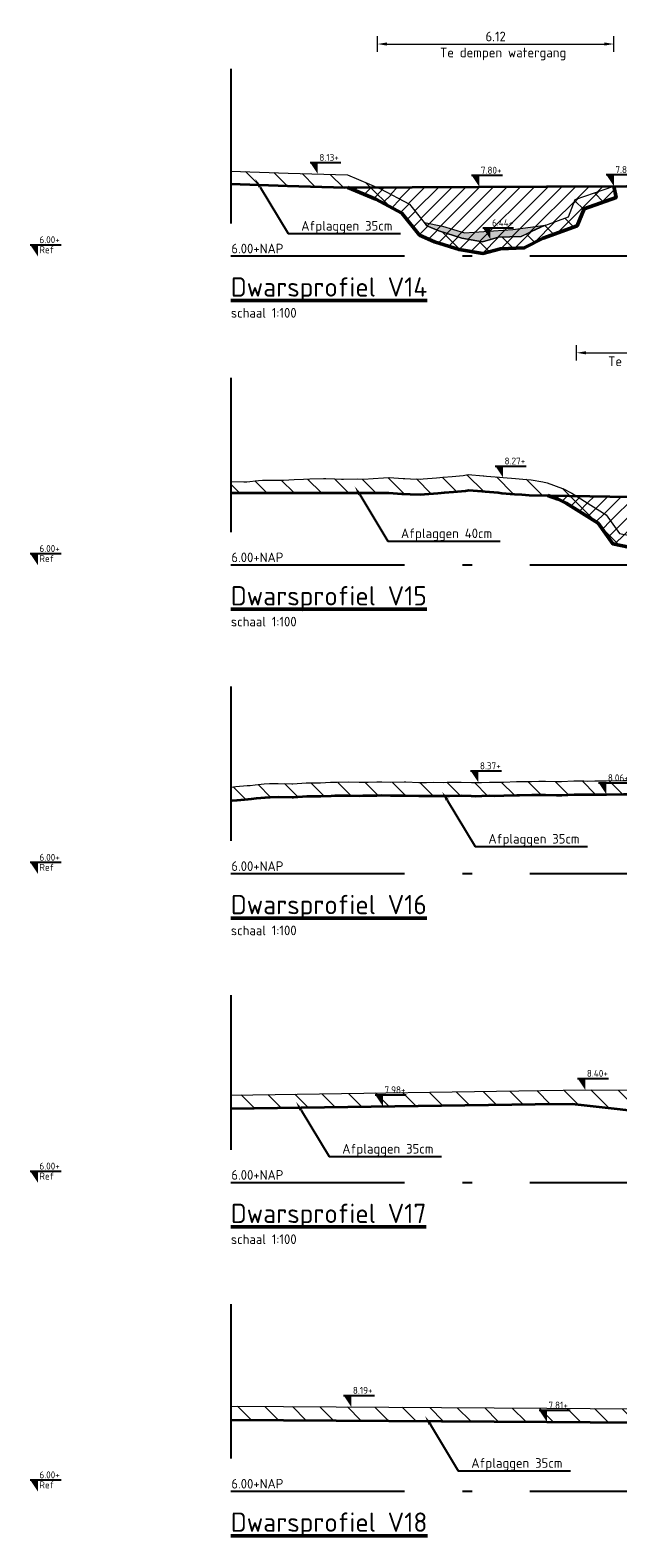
# Model space of a CAD drawing. Header units: metres. Extents: x 199581 to 207779, y 462378 to 466293.
# Tile 11 of 134: x 207293 to 207308, y 465948 to 465987. Entities that reach past the tile are written whole.
import ezdxf
from ezdxf import colors
from ezdxf.entities.mleader import LeaderData, LeaderLine
from ezdxf.math import Vec2, Vec3

# ---------------------------------------------------------------- set-up
doc = ezdxf.new("R2010")
doc.units = ezdxf.units.M
doc.linetypes.add('AL-NAP_LIJN', pattern=[15.25, 12, -1.5, 0.25, -1.5])
doc.linetypes.add('XX-AFBREEK', pattern=[7, 4, -1, 1, -1])
doc.layers.get('0').update_dxf_attribs({"lineweight": 25})
for name, color, linetype, lineweight in [('B-WE-GR-MAAIVELD-G-GRIJS', 253, 'GW-MAAIVELD', 13), ('B-WE-GW-MAAIVELD-GD', 93, 'Continuous', 18), ('N-WE-GW-GROND_SLIB-GD', 40, 'Continuous', 18), ('N-WE-GW-GRONDWERKLIJN-G', 90, 'Continuous', 50), ('N-WE-GW-MAAIVELD-GD', 90, 'GW-MAAIVELD', 35), ('N-WE-GW-ONTGRAVING-WERK-AD', 253, 'Continuous', 18), ('N-WE-GW-OPHOGING-WERK-AD', 82, 'Continuous', 18), ('X-XX-AL-AFBREEKLIJN-GD', 250, 'XX-AFBREEK', 25), ('X-XX-AL-M', 7, 'Continuous', 18), ('X-XX-AL-NAP-GD', 253, 'AL-NAP_LIJN', 25), ('X-XX-AL-PEILMAAT-BEST-SD', 251, 'Continuous', 25), ('X-XX-AL-PEILMAAT-SD', 7, 'Continuous', 25), ('X-XX-AL-REFERENTIE-T25', 7, 'Continuous', 25), ('X-XX-AL-T25', 7, 'Continuous', 25), ('X-XX-AL-T50', 7, 'Continuous', 50)]:
    doc.layers.add(name, color=color, linetype=linetype, lineweight=lineweight)
doc.layers.add('N-WE-GW-GROND_SLIB-AD', color=40, linetype='Continuous', lineweight=18, transparency=0.4)
doc.styles.add('NLCS-ISO', font='NLCS-ISO.ttf')
doc.styles.add('NLCS-ISO-M100-T25', font='NLCS-ISO.ttf', dxfattribs={"height": 0.25})
doc.styles.add('NLCS-ISO-M50-T25', font='NLCS-ISO.ttf', dxfattribs={"height": 0.125})
doc.styles.add('NLCS-ISO-M50-T50', font='NLCS-ISO.ttf', dxfattribs={"height": 0.25})
doc.linetypes.add('GW-MAAIVELD', pattern='A,12,[40,NLCS.SHX,S=1,R=0,X=0,Y=-0.5],12', length=24)
doc.dimstyles.new('NLCS-M100-T25-PIJL_L2_H1', dxfattribs={"dimscale": 0.1, "dimtxt": 2.5, "dimasz": 2.5, "dimexe": 2, "dimexo": 2, "dimgap": 0.7, "dimtad": 1, "dimzin": 0, "dimdsep": 46, "dimtxsty": 'NLCS-ISO-M100-T25', "dimcen": 0, "dimdle": 2, "dimclrd": 256, "dimclre": 256, "dimclrt": 256, "dimadec": 1, "dimazin": 0, "dimtfac": 1, "dimtdec": 3, "dimtofl": 0, "dimtmove": 0, "dimatfit": 3, "dimfxl": 2, "dimfxlon": 1, "dimtfillclr": 256, "dimtolj": 1, "dimtzin": 0, "dimlwd": -1, "dimlwe": -1, "dimarcsym": 0})
pattern_1 = [(135, (0, 0), (-0.3535533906, -0.3535533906), [])]
pattern_2 = [(45, (0, 0), (-0.1767766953, 0.1767766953), [])]

# ---------------------------------------------------------------- blocks, each defined once
blk = doc.blocks.new('SAL-PEILMAAT_INFRACAD_R01-SOD')
blk.add_line((-2, 3), (6, 3))
blk.add_solid([(-2, 3), (0, 3), (0, 0)])
at = {"style": 'NLCS-ISO'}
for tag, p in [('...', (0.4, 3.4)), ('REF', (0.4, 0.8))]:
    blk.add_attdef(tag, p, '', height=1.8, dxfattribs=at)
blk = doc.blocks.new('SAL-PEILMAAT_INFRACAD_H01-SOD')
blk.add_line((-2, 3), (6, 3))
blk.add_solid([(-2, 3), (0, 3), (0, 0)])
at = {"style": 'NLCS-ISO'}
blk.add_attdef('...', (0.4, 3.4), '', height=1.8, dxfattribs=at)
blk = doc.blocks.new('*D265')
at = {"layer": 'X-XX-AL-M', "transparency": 16777216}
for p, q in [((207301.961, 465986.89), (207301.961, 465987.29)), ((207308.085, 465986.89), (207308.085, 465987.29)), ((207302.211, 465987.09), (207307.835, 465987.09))]:
    blk.add_line(p, q, dxfattribs=at)
for points in [[(207302.211, 465987.132), (207302.211, 465987.049), (207301.961, 465987.09)], [(207307.835, 465987.132), (207307.835, 465987.049), (207308.085, 465987.09)]]:
    blk.add_solid(points, dxfattribs=at)
at = {"layer": 'X-XX-AL-M', "transparency": 16777216, "insert": (207305.023, 465987.285), "char_height": 0.25, "attachment_point": 5, "style": 'NLCS-ISO-M100-T25'}
blk.add_mtext('\\A1;6.12', dxfattribs=at)
blk = doc.blocks.new('*D267')
at = {"layer": 'X-XX-AL-M', "transparency": 16777216}
for p, q in [((207307.114, 465978.89), (207307.114, 465979.29)), ((207307.364, 465979.09), (207311.394, 465979.09)), ((207311.644, 465978.89), (207311.644, 465979.29))]:
    blk.add_line(p, q, dxfattribs=at)
for points in [[(207307.364, 465979.132), (207307.364, 465979.049), (207307.114, 465979.09)], [(207311.394, 465979.132), (207311.394, 465979.049), (207311.644, 465979.09)]]:
    blk.add_solid(points, dxfattribs=at)
at = {"layer": 'X-XX-AL-M', "transparency": 16777216, "insert": (207309.379, 465979.285), "char_height": 0.25, "attachment_point": 5, "style": 'NLCS-ISO-M100-T25'}
blk.add_mtext('\\A1;4.53', dxfattribs=at)

msp = doc.modelspace()

# ---------------------------------------------------------------- hatches: boundary and pattern name
at = {"layer": 'N-WE-GW-GROND_SLIB-AD'}
h = msp.add_hatch(color=256, dxfattribs=at)
h.dxf.hatch_style = 1
h.paths.add_polyline_path([(207303.175, 465982.464), (207303.649, 465982.375), (207304.219, 465982.202), (207305.467, 465982.289), (207306.312, 465982.397), (207305.682, 465982.103), (207305.1, 465982.083), (207304.678, 465981.969), (207304.147, 465982.058), (207303.546, 465982.249), (207303.24, 465982.384)])
at = {"layer": 'N-WE-GW-ONTGRAVING-WERK-AD'}
h = msp.add_hatch(dxfattribs=at)
h.set_pattern_fill('AGW-WERK_ONTGRAVEN-SO', color=256, scale=0.1, pattern_type=2)
h.set_pattern_definition(pattern_1)
h.paths.add_polyline_path([(207301.184, 465983.7), (207299.644, 465983.744), (207298.161, 465983.798), (207298.161, 465983.468), (207299.633, 465983.414), (207301.113, 465983.372), (207301.961, 465983.376)])
h = msp.add_hatch(dxfattribs=at)
h.set_pattern_fill('AGW-WERK_ONTGRAVEN-SO', color=256, scale=0.1, pattern_type=2)
h.set_pattern_definition(pattern_1)
h.paths.add_polyline_path([(207324.339, 465983.558), (207325.773, 465983.567), (207329.04, 465983.578), (207330.823, 465983.586), (207333.161, 465983.597), (207333.161, 465983.817), (207330.822, 465983.806), (207329.039, 465983.798), (207325.771, 465983.787), (207323.153, 465983.771), (207320.721, 465983.757), (207317.267, 465983.74), (207315.671, 465983.731), (207310.885, 465983.555), (207308.085, 465983.408), (207315.983, 465983.38), (207319.981, 465983.38), (207320.981, 465983.38), (207321.321, 465983.04), (207322.321, 465982.84), (207322.821, 465982.84), (207323.821, 465983.04)])
h = msp.add_hatch(dxfattribs=at)
h.set_pattern_fill('AGW-WERK_ONTGRAVEN-SO', color=256, scale=0.1, pattern_type=2)
h.set_pattern_definition(pattern_1)
h.paths.add_polyline_path([(207308.143, 465983.111), (207308.085, 465983.408), (207307.086, 465983.058), (207306.909, 465982.615), (207306.136, 465982.332), (207305.682, 465982.103), (207305.1, 465982.083), (207304.678, 465981.969), (207304.147, 465982.058), (207303.546, 465982.249), (207303.24, 465982.384), (207302.791, 465982.941), (207302.043, 465983.342), (207301.961, 465983.376), (207301.19, 465983.373), (207301.914, 465983.071), (207302.595, 465982.706), (207303.052, 465982.139), (207303.439, 465981.968), (207304.076, 465981.766), (207304.693, 465981.663), (207305.145, 465981.785), (207305.758, 465981.806), (207306.255, 465982.057), (207307.138, 465982.38), (207307.314, 465982.82)])
h = msp.add_hatch(dxfattribs=at)
h.set_pattern_fill('AGW-WERK_ONTGRAVEN-SO', color=256, scale=0.1, pattern_type=2)
h.set_pattern_definition(pattern_1)
h.paths.add_polyline_path([(207305.126, 465975.865), (207304.788, 465975.897), (207304.716, 465975.905), (207304.697, 465975.907), (207304.307, 465975.938), (207304.18, 465975.914), (207303.897, 465975.884), (207303.663, 465975.871), (207303.488, 465975.853), (207303.147, 465975.825), (207303.078, 465975.82), (207302.819, 465975.829), (207302.669, 465975.832), (207302.63, 465975.838), (207302.26, 465975.859), (207302.113, 465975.853), (207301.85, 465975.835), (207301.596, 465975.817), (207301.441, 465975.821), (207301.079, 465975.82), (207301.031, 465975.817), (207300.85, 465975.827), (207300.622, 465975.837), (207300.562, 465975.837), (207300.212, 465975.821), (207300.045, 465975.813), (207299.803, 465975.81), (207299.528, 465975.794), (207299.393, 465975.79), (207299.011, 465975.789), (207298.984, 465975.787), (207298.881, 465975.779), (207298.574, 465975.75), (207298.494, 465975.751), (207298.161, 465975.752), (207298.161, 465975.459), (207302.257, 465975.459), (207302.59, 465975.439), (207302.636, 465975.433), (207302.808, 465975.429), (207303.087, 465975.42), (207303.178, 465975.427), (207303.524, 465975.454), (207303.695, 465975.472), (207303.93, 465975.485), (207304.239, 465975.518), (207304.328, 465975.535), (207304.671, 465975.508), (207304.747, 465975.499), (207305.087, 465975.467), (207305.179, 465975.458), (207305.507, 465975.432), (207305.702, 465975.42), (207305.894, 465975.403), (207307.114, 465975.384), (207306.995, 465975.458), (207306.762, 465975.574), (207306.354, 465975.721), (207306.248, 465975.749), (207305.945, 465975.801), (207305.731, 465975.819), (207305.535, 465975.831), (207305.214, 465975.857)])
h = msp.add_hatch(dxfattribs=at)
h.set_pattern_fill('AGW-WERK_ONTGRAVEN-SO', color=256, scale=0.1, pattern_type=2)
h.set_pattern_definition(pattern_1)
h.paths.add_polyline_path([(207312.434, 465974.324), (207312.589, 465974.833), (207313.179, 465975.095), (207313.057, 465975.37), (207312.341, 465975.051), (207312.194, 465974.566), (207311.434, 465974.342), (207310.947, 465974.077), (207310.306, 465974.046), (207309.68, 465974.08), (207309.195, 465974.163), (207308.544, 465974.348), (207308.234, 465974.41), (207307.888, 465974.895), (207307.114, 465975.384), (207306.371, 465975.396), (207306.644, 465975.297), (207306.848, 465975.196), (207307.678, 465974.673), (207308.059, 465974.139), (207308.474, 465974.056), (207309.129, 465973.87), (207309.647, 465973.782), (207310.305, 465973.746), (207311.03, 465973.781), (207311.55, 465974.063)])
h = msp.add_hatch(dxfattribs=at)
h.set_pattern_fill('AGW-WERK_ONTGRAVEN-SO', color=256, scale=0.1, pattern_type=2)
h.set_pattern_definition(pattern_1)
h.paths.add_polyline_path([(207299.745, 465967.926), (207299.752, 465967.927), (207299.765, 465967.927), (207300.117, 465967.951), (207300.327, 465967.953), (207300.482, 465967.953), (207300.743, 465967.964), (207300.847, 465967.968), (207300.908, 465967.969), (207301.211, 465967.972), (207301.49, 465967.966), (207301.576, 465967.967), (207301.721, 465967.968), (207301.941, 465967.973), (207302.072, 465967.976), (207302.306, 465967.97), (207302.654, 465967.971), (207302.671, 465967.972), (207302.699, 465967.971), (207303.035, 465967.96), (207303.235, 465967.962), (207303.4, 465967.965), (207303.677, 465967.961), (207303.765, 465967.963), (207303.817, 465967.963), (207304.13, 465967.97), (207304.399, 465967.96), (207304.494, 465967.957), (207304.655, 465967.962), (207304.859, 465967.967), (207304.981, 465967.966), (207305.224, 465967.97), (207305.563, 465967.982), (207305.589, 465967.983), (207305.633, 465967.983), (207305.954, 465967.987), (207306.144, 465967.991), (207306.318, 465967.99), (207306.611, 465967.982), (207306.683, 465967.981), (207306.726, 465967.982), (207307.048, 465967.997), (207307.308, 465967.998), (207307.413, 465967.996), (207307.589, 465968), (207307.777, 465968), (207307.89, 465967.999), (207308.331, 465968.008), (207308.503, 465968.009), (207308.567, 465968.004), (207308.872, 465967.981), (207309.053, 465967.985), (207309.237, 465967.996), (207309.545, 465967.996), (207309.601, 465967.995), (207309.635, 465967.995), (207309.966, 465967.996), (207310.217, 465967.991), (207310.331, 465967.991), (207310.523, 465967.991), (207310.696, 465967.994), (207310.799, 465967.993), (207311.061, 465967.993), (207311.38, 465967.99), (207311.425, 465967.991), (207311.501, 465967.989), (207311.79, 465967.992), (207311.962, 465967.991), (207312.155, 465968.001), (207312.479, 465968.005), (207312.52, 465968.007), (207312.544, 465968.007), (207312.884, 465968.013), (207313.126, 465968.015), (207313.249, 465968.018), (207313.457, 465968.01), (207313.614, 465968.004), (207313.707, 465968.008), (207313.979, 465968.024), (207314.289, 465968.023), (207314.344, 465968.022), (207314.435, 465968.021), (207314.708, 465968.014), (207314.871, 465968.024), (207315.073, 465968.025), (207315.441, 465968.004), (207315.453, 465968.004), (207315.803, 465968.016), (207316.035, 465968.021), (207316.167, 465968.02), (207316.391, 465968.026), (207316.532, 465968.029), (207316.616, 465968.029), (207316.897, 465968.03), (207317.198, 465968.023), (207317.262, 465968.023), (207317.369, 465968.023), (207317.627, 465968.022), (207317.78, 465968.025), (207317.991, 465968.032), (207318.347, 465968.036), (207318.36, 465968.036), (207318.721, 465968.04), (207318.943, 465968.045), (207319.325, 465968.058), (207319.451, 465968.06), (207319.525, 465968.06), (207319.819, 465968.06), (207320.107, 465968.06), (207320.303, 465968.061), (207320.545, 465968.063), (207320.689, 465968.066), (207320.91, 465968.078), (207321.274, 465968.088), (207321.639, 465968.105), (207321.852, 465968.105), (207322.004, 465968.102), (207322.259, 465968.098), (207322.369, 465968.1), (207322.434, 465968.102), (207322.734, 465968.129), (207323.016, 465968.121), (207323.098, 465968.118), (207323.237, 465968.124), (207323.463, 465968.126), (207323.598, 465968.133), (207323.828, 465968.13), (207324.179, 465968.143), (207324.195, 465968.144), (207324.557, 465968.136), (207324.761, 465968.13), (207324.922, 465968.125), (207325.193, 465968.12), (207325.287, 465968.118), (207325.343, 465968.117), (207325.652, 465968.104), (207325.925, 465968.089), (207326.017, 465968.087), (207326.171, 465968.093), (207326.381, 465968.101), (207326.507, 465968.102), (207326.746, 465968.104), (207327.095, 465968.109), (207327.149, 465968.109), (207327.476, 465968.111), (207327.67, 465968.113), (207327.841, 465968.112), (207328.127, 465968.088), (207328.205, 465968.082), (207328.252, 465968.081), (207328.57, 465968.089), (207328.834, 465968.098), (207328.935, 465968.099), (207329.105, 465968.096), (207329.3, 465968.092), (207329.415, 465968.09), (207329.664, 465968.093), (207330.016, 465968.082), (207330.083, 465968.078), (207330.394, 465968.063), (207330.579, 465968.064), (207330.759, 465968.069), (207331.061, 465968.068), (207331.124, 465968.068), (207331.161, 465968.067), (207331.488, 465968.059), (207331.743, 465968.058), (207331.853, 465968.055), (207332.039, 465968.048), (207332.218, 465968.038), (207332.324, 465968.039), (207332.583, 465968.047), (207332.906, 465968.044), (207332.947, 465968.04), (207333.017, 465968.039), (207333.161, 465968.031), (207333.161, 465967.681), (207333.003, 465967.689), (207332.926, 465967.691), (207332.888, 465967.694), (207332.587, 465967.697), (207332.332, 465967.689), (207332.21, 465967.688), (207332.023, 465967.698), (207331.842, 465967.705), (207331.737, 465967.708), (207331.483, 465967.709), (207331.151, 465967.717), (207331.118, 465967.718), (207331.061, 465967.718), (207330.763, 465967.719), (207330.585, 465967.714), (207330.387, 465967.713), (207330.063, 465967.728), (207330.01, 465967.732), (207329.984, 465967.733), (207329.661, 465967.743), (207329.413, 465967.739), (207329.292, 465967.743), (207329.099, 465967.746), (207328.933, 465967.749), (207328.841, 465967.748), (207328.581, 465967.739), (207328.253, 465967.731), (207328.187, 465967.732), (207328.098, 465967.74), (207327.825, 465967.762), (207327.671, 465967.763), (207327.479, 465967.761), (207327.148, 465967.759), (207327.109, 465967.759), (207327.09, 465967.759), (207326.75, 465967.754), (207326.509, 465967.752), (207326.389, 465967.751), (207326.184, 465967.743), (207326.02, 465967.737), (207325.912, 465967.739), (207325.635, 465967.754), (207325.332, 465967.767), (207325.279, 465967.768), (207325.186, 465967.77), (207324.913, 465967.775), (207324.75, 465967.78), (207324.549, 465967.786), (207324.208, 465967.794), (207324.197, 465967.794), (207323.833, 465967.78), (207323.605, 465967.783), (207323.474, 465967.776), (207323.245, 465967.774), (207323.1, 465967.768), (207323.006, 465967.771), (207322.744, 465967.778), (207322.456, 465967.753), (207322.378, 465967.75), (207322.259, 465967.748), (207321.998, 465967.752), (207321.848, 465967.755), (207321.647, 465967.755), (207321.299, 465967.739), (207321.288, 465967.738), (207321.279, 465967.738), (207320.924, 465967.728), (207320.701, 465967.716), (207320.55, 465967.713), (207320.306, 465967.711), (207320.131, 465967.71), (207319.411, 465966.99), (207318.411, 465966.79), (207317.911, 465966.79), (207316.911, 465966.99), (207316.23, 465967.671), (207315.23, 465967.671), (207315.23, 465967.551), (207311.233, 465967.551), (207311.233, 465967.642), (207311.059, 465967.643), (207310.796, 465967.643), (207310.696, 465967.644), (207310.527, 465967.641), (207310.331, 465967.641), (207310.213, 465967.641), (207309.963, 465967.646), (207309.608, 465967.645), (207309.543, 465967.646), (207309.247, 465967.646), (207309.068, 465967.636), (207308.863, 465967.631), (207308.539, 465967.655), (207308.492, 465967.659), (207308.472, 465967.659), (207308.336, 465967.658), (207307.891, 465967.649), (207307.776, 465967.65), (207307.592, 465967.65), (207307.413, 465967.646), (207307.306, 465967.648), (207307.057, 465967.647), (207306.736, 465967.632), (207306.682, 465967.631), (207306.603, 465967.632), (207306.313, 465967.64), (207306.147, 465967.641), (207305.959, 465967.638), (207305.637, 465967.633), (207305.592, 465967.633), (207305.571, 465967.632), (207305.233, 465967.62), (207304.982, 465967.616), (207304.862, 465967.617), (207304.664, 465967.612), (207304.495, 465967.607), (207304.388, 465967.61), (207304.127, 465967.62), (207303.824, 465967.613), (207303.77, 465967.613), (207303.677, 465967.611), (207303.402, 465967.615), (207303.241, 465967.612), (207303.031, 465967.61), (207302.69, 465967.621), (207302.67, 465967.622), (207302.658, 465967.621), (207302.302, 465967.62), (207302.071, 465967.626), (207301.948, 465967.623), (207301.726, 465967.618), (207301.58, 465967.617), (207301.489, 465967.616), (207301.21, 465967.622), (207300.913, 465967.619), (207300.857, 465967.618), (207300.757, 465967.614), (207300.489, 465967.603), (207300.329, 465967.603), (207300.131, 465967.601), (207299.756, 465967.576), (207299.386, 465967.586), (207299.181, 465967.582), (207299.053, 465967.572), (207298.823, 465967.551), (207298.693, 465967.536), (207298.613, 465967.529), (207298.326, 465967.502), (207298.161, 465967.486), (207298.161, 465967.837), (207298.293, 465967.85), (207298.581, 465967.877), (207298.658, 465967.884), (207298.787, 465967.899), (207299.023, 465967.92), (207299.163, 465967.932), (207299.388, 465967.936)])
h = msp.add_hatch(dxfattribs=at)
h.set_pattern_fill('AGW-WERK_ONTGRAVEN-SO', color=256, scale=0.1, pattern_type=2)
h.set_pattern_definition(pattern_1)
h.paths.add_polyline_path([(207332.956, 465959.444), (207333.161, 465959.441), (207333.161, 465959.791), (207328.391, 465959.877), (207318.166, 465959.969), (207307.346, 465959.993), (207298.161, 465959.859), (207298.161, 465959.508), (207306.046, 465959.624), (207307.001, 465959.633), (207309.562, 465959.348), (207316.536, 465959.333), (207316.911, 465958.958), (207317.911, 465958.758), (207318.411, 465958.758), (207319.411, 465958.958), (207319.643, 465959.188), (207328.387, 465959.291), (207332.956, 465959.344)])
h = msp.add_hatch(dxfattribs=at)
h.set_pattern_fill('AGW-WERK_ONTGRAVEN-SO', color=256, scale=0.1, pattern_type=2)
h.set_pattern_definition([(135, (-2.5, 0), (-0.3535533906, -0.3535533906), [])])
h.paths.add_polyline_path([(207316.911, 465950.9), (207317.375, 465951.364), (207321.907, 465951.356), (207322.098, 465951.342), (207324.048, 465951.17), (207324.54, 465951.14), (207324.219, 465951.507), (207322.126, 465951.69), (207321.921, 465951.706), (207308.857, 465951.729), (207308.598, 465951.73), (207306.353, 465951.746), (207298.161, 465951.799), (207298.161, 465951.449), (207306.35, 465951.396), (207308.596, 465951.38), (207308.856, 465951.379), (207313.941, 465951.37), (207314.411, 465950.9), (207315.411, 465950.7), (207315.911, 465950.7)])
at = {"layer": 'N-WE-GW-OPHOGING-WERK-AD'}
h = msp.add_hatch(dxfattribs=at)
h.set_pattern_fill('AGW-WERK_AANVULLEN-SO', color=256, scale=0.05, pattern_type=2)
h.set_pattern_definition(pattern_2)
h.paths.add_polyline_path([(207308.143, 465983.111), (207308.085, 465983.408), (207307.086, 465983.058), (207306.909, 465982.615), (207306.136, 465982.332), (207305.682, 465982.103), (207305.1, 465982.083), (207304.678, 465981.969), (207304.147, 465982.058), (207303.546, 465982.249), (207303.24, 465982.384), (207302.791, 465982.941), (207302.043, 465983.342), (207301.961, 465983.376), (207301.19, 465983.373), (207301.914, 465983.071), (207302.595, 465982.706), (207303.052, 465982.139), (207303.439, 465981.968), (207304.076, 465981.766), (207304.693, 465981.663), (207305.145, 465981.785), (207305.758, 465981.806), (207306.255, 465982.057), (207307.138, 465982.38), (207307.314, 465982.82)])
h = msp.add_hatch(dxfattribs=at)
h.set_pattern_fill('AGW-WERK_AANVULLEN-SO', color=256, scale=0.05, pattern_type=2)
h.set_pattern_definition([(45, (-2.5, 0), (-0.1767766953, 0.1767766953), [])])
h.paths.add_polyline_path([(207301.961, 465983.376), (207302.043, 465983.342), (207302.791, 465982.941), (207303.24, 465982.384), (207303.546, 465982.249), (207304.147, 465982.058), (207304.678, 465981.969), (207305.1, 465982.083), (207305.682, 465982.103), (207306.136, 465982.332), (207306.909, 465982.615), (207307.086, 465983.058), (207308.085, 465983.408)])
h = msp.add_hatch(dxfattribs=at)
h.set_pattern_fill('AGW-WERK_AANVULLEN-SO', color=256, scale=0.05, pattern_type=2)
h.set_pattern_definition(pattern_2)
h.paths.add_polyline_path([(207313.179, 465975.095), (207313.057, 465975.37), (207312.341, 465975.051), (207312.194, 465974.566), (207311.434, 465974.342), (207310.947, 465974.077), (207310.306, 465974.046), (207309.68, 465974.08), (207309.195, 465974.163), (207308.544, 465974.348), (207308.234, 465974.41), (207307.888, 465974.895), (207307.114, 465975.384), (207306.371, 465975.396), (207306.644, 465975.297), (207306.848, 465975.196), (207307.678, 465974.673), (207308.059, 465974.139), (207308.474, 465974.056), (207309.129, 465973.87), (207309.647, 465973.782), (207310.305, 465973.746), (207311.03, 465973.781), (207311.55, 465974.063), (207312.434, 465974.324), (207312.589, 465974.833)])
h = msp.add_hatch(dxfattribs=at)
h.set_pattern_fill('AGW-WERK_AANVULLEN-SO', color=256, scale=0.05, pattern_type=2)
h.set_pattern_definition(pattern_2)
h.paths.add_polyline_path([(207307.114, 465975.384), (207307.888, 465974.895), (207308.234, 465974.41), (207308.544, 465974.348), (207309.195, 465974.163), (207309.68, 465974.08), (207310.306, 465974.046), (207310.947, 465974.077), (207311.434, 465974.342), (207312.194, 465974.566), (207312.341, 465975.051), (207313.057, 465975.37), (207312.699, 465975.37), (207312.302, 465975.37), (207311.644, 465975.37), (207311.644, 465975.31)])

# ---------------------------------------------------------------- linework, layer by layer
at = {"layer": 'B-WE-GR-MAAIVELD-G-GRIJS', "flags": 128}
for points in [[(207298.161, 465983.798), (207299.644, 465983.744), (207301.184, 465983.7), (207302.043, 465983.342), (207302.791, 465982.941), (207303.24, 465982.384), (207303.546, 465982.249), (207304.147, 465982.058), (207304.678, 465981.969), (207305.1, 465982.083), (207305.682, 465982.103), (207306.136, 465982.332), (207306.909, 465982.615), (207307.086, 465983.058), (207308.085, 465983.408), (207310.885, 465983.555), (207315.671, 465983.731), (207317.267, 465983.74), (207320.721, 465983.757), (207323.153, 465983.771), (207325.771, 465983.787), (207329.039, 465983.798), (207330.822, 465983.806), (207333.161, 465983.817)], [(207298.161, 465975.752), (207298.165, 465975.752), (207298.494, 465975.751), (207298.574, 465975.75), (207298.881, 465975.779), (207298.984, 465975.787), (207299.011, 465975.789), (207299.393, 465975.79), (207299.528, 465975.794), (207299.803, 465975.81), (207300.045, 465975.813), (207300.212, 465975.821), (207300.562, 465975.837), (207300.622, 465975.837), (207300.85, 465975.827), (207301.031, 465975.817), (207301.079, 465975.82), (207301.441, 465975.821), (207301.596, 465975.817), (207301.85, 465975.835), (207302.113, 465975.853), (207302.26, 465975.859), (207302.63, 465975.838), (207302.669, 465975.832), (207302.819, 465975.829), (207303.078, 465975.82), (207303.147, 465975.825), (207303.488, 465975.853), (207303.663, 465975.871), (207303.897, 465975.884), (207304.18, 465975.914), (207304.307, 465975.938), (207304.697, 465975.907), (207304.716, 465975.905), (207304.788, 465975.897), (207305.126, 465975.865), (207305.214, 465975.857), (207305.535, 465975.831), (207305.731, 465975.819), (207305.945, 465975.801), (207306.248, 465975.749), (207306.354, 465975.721), (207306.757, 465975.575), (207306.764, 465975.573), (207306.765, 465975.572), (207306.995, 465975.458), (207307.888, 465974.895), (207308.234, 465974.41), (207308.544, 465974.348), (207309.195, 465974.163), (207309.68, 465974.08), (207310.306, 465974.046), (207310.947, 465974.077), (207311.434, 465974.342), (207312.194, 465974.566), (207312.341, 465975.051), (207313.315, 465975.484), (207313.4, 465975.512), (207313.485, 465975.545), (207313.724, 465975.595), (207314.002, 465975.588), (207314.134, 465975.588), (207314.519, 465975.587), (207314.543, 465975.587), (207314.634, 465975.592), (207314.953, 465975.604), (207315.036, 465975.613), (207315.362, 465975.631), (207315.553, 465975.634), (207315.771, 465975.641), (207316.07, 465975.673), (207316.181, 465975.678), (207316.587, 465975.686), (207316.59, 465975.686), (207316.603, 465975.688), (207317, 465975.734), (207317.104, 465975.751), (207317.409, 465975.77), (207317.621, 465975.759), (207317.819, 465975.756), (207318.138, 465975.773), (207318.228, 465975.776), (207318.572, 465975.748), (207318.638, 465975.742), (207318.655, 465975.742), (207319.047, 465975.79), (207319.172, 465975.794), (207319.457, 465975.79), (207319.689, 465975.789), (207319.866, 465975.798), (207320.206, 465975.791), (207320.275, 465975.786), (207320.542, 465975.769), (207320.685, 465975.76), (207320.723, 465975.761), (207321.094, 465975.741), (207321.239, 465975.737), (207321.504, 465975.753), (207321.756, 465975.738), (207321.913, 465975.735), (207322.273, 465975.735), (207322.323, 465975.733), (207322.511, 465975.738), (207322.732, 465975.744), (207322.79, 465975.743), (207323.142, 465975.731), (207323.307, 465975.744), (207323.551, 465975.75), (207323.824, 465975.728), (207323.961, 465975.736), (207324.341, 465975.741), (207324.37, 465975.741), (207324.48, 465975.735), (207324.779, 465975.725), (207324.858, 465975.723), (207325.189, 465975.729), (207325.375, 465975.726), (207325.598, 465975.727), (207325.892, 465975.73), (207326.008, 465975.73), (207326.409, 465975.731), (207326.417, 465975.731), (207326.449, 465975.731), (207326.827, 465975.731), (207326.926, 465975.737), (207327.236, 465975.738), (207327.443, 465975.726), (207327.646, 465975.721), (207327.96, 465975.717), (207328.055, 465975.715), (207328.418, 465975.714), (207328.465, 465975.714), (207328.477, 465975.715), (207328.874, 465975.752), (207328.994, 465975.763), (207329.283, 465975.749), (207329.511, 465975.737), (207329.899, 465975.732), (207330.027, 465975.735), (207330.102, 465975.74), (207330.388, 465975.752), (207330.512, 465975.758), (207330.544, 465975.757), (207330.921, 465975.723), (207331.061, 465975.724), (207331.331, 465975.722), (207331.578, 465975.731), (207331.74, 465975.723), (207332.095, 465975.709), (207332.15, 465975.712), (207332.357, 465975.714), (207332.559, 465975.717), (207332.612, 465975.717), (207332.969, 465975.68), (207333.129, 465975.677), (207333.161, 465975.677)], [(207298.161, 465967.837), (207298.293, 465967.85), (207298.581, 465967.877), (207298.658, 465967.884), (207298.787, 465967.899), (207299.023, 465967.92), (207299.163, 465967.932), (207299.388, 465967.936), (207299.745, 465967.926), (207299.752, 465967.927), (207299.765, 465967.927), (207300.117, 465967.951), (207300.327, 465967.953), (207300.482, 465967.953), (207300.743, 465967.964), (207300.847, 465967.968), (207300.908, 465967.969), (207301.211, 465967.972), (207301.49, 465967.966), (207301.576, 465967.967), (207301.721, 465967.968), (207301.941, 465967.973), (207302.072, 465967.976), (207302.306, 465967.97), (207302.654, 465967.971), (207302.671, 465967.972), (207302.699, 465967.971), (207303.035, 465967.96), (207303.235, 465967.962), (207303.4, 465967.965), (207303.677, 465967.961), (207303.765, 465967.963), (207303.817, 465967.963), (207304.13, 465967.97), (207304.399, 465967.96), (207304.494, 465967.957), (207304.655, 465967.962), (207304.859, 465967.967), (207304.981, 465967.966), (207305.224, 465967.97), (207305.563, 465967.982), (207305.589, 465967.983), (207305.633, 465967.983), (207305.954, 465967.987), (207306.144, 465967.991), (207306.318, 465967.99), (207306.611, 465967.982), (207306.683, 465967.981), (207306.726, 465967.982), (207307.048, 465967.997), (207307.308, 465967.998), (207307.413, 465967.996), (207307.589, 465968), (207307.777, 465968), (207307.89, 465967.999), (207308.331, 465968.008), (207308.471, 465968.009), (207308.507, 465968.009), (207308.567, 465968.004), (207308.872, 465967.981), (207309.053, 465967.985), (207309.237, 465967.996), (207309.545, 465967.996), (207309.601, 465967.995), (207309.635, 465967.995), (207309.966, 465967.996), (207310.217, 465967.991), (207310.331, 465967.991), (207310.523, 465967.991), (207310.696, 465967.994), (207310.799, 465967.993), (207311.061, 465967.993), (207311.38, 465967.99), (207311.425, 465967.991), (207311.501, 465967.989), (207311.79, 465967.992), (207311.962, 465967.991), (207312.155, 465968.001), (207312.479, 465968.005), (207312.52, 465968.007), (207312.544, 465968.007), (207312.884, 465968.013), (207313.126, 465968.015), (207313.249, 465968.018), (207313.457, 465968.01), (207313.614, 465968.004), (207313.707, 465968.008), (207313.979, 465968.024), (207314.289, 465968.023), (207314.344, 465968.022), (207314.435, 465968.021), (207314.708, 465968.014), (207314.871, 465968.024), (207315.073, 465968.025), (207315.413, 465968.005), (207315.438, 465968.004), (207315.453, 465968.004), (207315.803, 465968.016), (207316.035, 465968.021), (207316.167, 465968.02), (207316.391, 465968.026), (207316.532, 465968.029), (207316.616, 465968.029), (207316.897, 465968.03), (207317.198, 465968.023), (207317.262, 465968.023), (207317.369, 465968.023), (207317.627, 465968.022), (207317.78, 465968.025), (207317.991, 465968.032), (207318.347, 465968.036), (207318.356, 465968.036), (207318.362, 465968.036), (207318.721, 465968.04), (207318.943, 465968.045), (207319.325, 465968.058), (207319.451, 465968.06), (207319.525, 465968.06), (207319.819, 465968.06), (207320.107, 465968.06), (207320.303, 465968.061), (207320.545, 465968.063), (207320.689, 465968.066), (207320.91, 465968.078), (207321.271, 465968.088), (207321.274, 465968.088), (207321.281, 465968.088), (207321.639, 465968.105), (207321.852, 465968.105), (207322.004, 465968.102), (207322.259, 465968.098), (207322.369, 465968.1), (207322.434, 465968.102), (207322.734, 465968.129), (207323.016, 465968.121), (207323.098, 465968.118), (207323.237, 465968.124), (207323.463, 465968.126), (207323.598, 465968.133), (207323.828, 465968.13), (207324.179, 465968.143), (207324.193, 465968.144), (207324.215, 465968.143), (207324.557, 465968.136), (207324.761, 465968.13), (207324.922, 465968.125), (207325.193, 465968.12), (207325.287, 465968.118), (207325.343, 465968.117), (207325.652, 465968.104), (207325.925, 465968.089), (207326.017, 465968.087), (207326.171, 465968.093), (207326.381, 465968.101), (207326.507, 465968.102), (207326.746, 465968.104), (207327.088, 465968.109), (207327.111, 465968.109), (207327.149, 465968.109), (207327.476, 465968.111), (207327.67, 465968.113), (207327.841, 465968.112), (207328.127, 465968.088), (207328.205, 465968.082), (207328.252, 465968.081), (207328.57, 465968.089), (207328.834, 465968.098), (207328.935, 465968.099), (207329.105, 465968.096), (207329.3, 465968.092), (207329.415, 465968.09), (207329.664, 465968.093), (207329.997, 465968.083), (207330.029, 465968.081), (207330.083, 465968.078), (207330.394, 465968.063), (207330.579, 465968.064), (207330.759, 465968.069), (207331.061, 465968.068), (207331.124, 465968.068), (207331.161, 465968.067), (207331.488, 465968.059), (207331.743, 465968.058), (207331.853, 465968.055), (207332.039, 465968.048), (207332.218, 465968.038), (207332.324, 465968.039), (207332.583, 465968.047), (207332.906, 465968.044), (207332.947, 465968.04), (207333.017, 465968.039), (207333.161, 465968.031)], [(207298.161, 465959.859), (207307.346, 465959.993), (207318.166, 465959.969), (207328.391, 465959.877), (207333.161, 465959.791)], [(207298.161, 465951.799), (207306.353, 465951.746), (207308.598, 465951.73), (207308.857, 465951.729), (207321.921, 465951.706), (207322.126, 465951.69), (207324.219, 465951.507), (207324.59, 465951.082), (207324.863, 465950.778), (207325.061, 465950.769), (207325.37, 465950.793), (207325.602, 465951.032), (207325.882, 465951.387), (207329.29, 465951.57), (207333.161, 465951.592)]]:
    msp.add_lwpolyline(points, dxfattribs=at)
at = {"layer": 'B-WE-GW-MAAIVELD-GD', "color": 93, "linetype": 'Continuous', "lineweight": 18}
msp.add_lwpolyline([(207307.299, 465975.267), (207307.299, 465975.267)], close=True, dxfattribs=at)
at = {"layer": 'N-WE-GW-GROND_SLIB-GD', "flags": 128}
msp.add_lwpolyline([(207303.175, 465982.464), (207303.649, 465982.375), (207304.219, 465982.202), (207305.467, 465982.289), (207306.312, 465982.397), (207305.682, 465982.103), (207305.1, 465982.083), (207304.678, 465981.969), (207304.147, 465982.058), (207303.546, 465982.249), (207303.24, 465982.384)], close=True, dxfattribs=at)
at = {"layer": 'N-WE-GW-GRONDWERKLIJN-G', "flags": 128}
for points in [[(207301.19, 465983.373), (207301.914, 465983.071), (207302.595, 465982.706), (207303.052, 465982.139), (207303.439, 465981.968), (207304.076, 465981.766), (207304.693, 465981.663), (207305.145, 465981.785), (207305.758, 465981.806), (207306.255, 465982.057), (207307.138, 465982.38), (207307.314, 465982.82), (207308.143, 465983.111), (207308.085, 465983.408)], [(207306.371, 465975.396), (207306.644, 465975.297), (207306.848, 465975.196), (207307.678, 465974.673), (207308.059, 465974.139), (207308.474, 465974.056), (207309.129, 465973.87), (207309.647, 465973.782), (207310.305, 465973.746), (207311.03, 465973.781), (207311.55, 465974.063), (207312.434, 465974.324), (207312.589, 465974.833), (207313.179, 465975.095), (207313.057, 465975.37)]]:
    msp.add_lwpolyline(points, dxfattribs=at)
at = {"layer": 'N-WE-GW-MAAIVELD-GD', "flags": 128}
for points in [[(207298.161, 465983.468), (207299.633, 465983.414), (207301.113, 465983.372), (207308.085, 465983.408), (207315.983, 465983.38), (207315.983, 465983.38), (207315.983, 465983.38), (207319.981, 465983.38), (207320.981, 465983.38), (207321.321, 465983.04), (207322.321, 465982.84), (207322.821, 465982.84), (207323.821, 465983.04), (207324.339, 465983.558), (207325.773, 465983.567), (207329.04, 465983.578), (207330.823, 465983.586), (207333.161, 465983.597)], [(207298.161, 465975.459), (207302.257, 465975.459), (207302.59, 465975.439), (207302.636, 465975.433), (207302.808, 465975.429), (207303.087, 465975.42), (207303.178, 465975.427), (207303.524, 465975.454), (207303.695, 465975.472), (207303.93, 465975.485), (207304.239, 465975.518), (207304.328, 465975.535), (207304.663, 465975.508), (207304.676, 465975.507), (207304.747, 465975.499), (207305.087, 465975.467), (207305.179, 465975.458), (207305.507, 465975.432), (207305.702, 465975.42), (207305.894, 465975.403), (207311.644, 465975.31), (207311.644, 465975.37), (207312.302, 465975.37), (207312.699, 465975.37), (207313.26, 465975.37), (207313.548, 465975.37), (207314.058, 465975.37), (207314.399, 465975.37), (207314.715, 465975.37), (207314.934, 465975.37), (207315.084, 465975.37), (207315.294, 465975.37), (207315.506, 465975.37), (207315.566, 465975.37), (207315.641, 465975.37), (207316.641, 465975.29)], [(207298.194, 465967.489), (207298.326, 465967.502), (207298.613, 465967.529), (207298.693, 465967.536), (207298.823, 465967.551), (207299.053, 465967.572), (207299.181, 465967.582), (207299.386, 465967.586), (207299.747, 465967.576), (207299.768, 465967.577), (207299.786, 465967.578), (207300.131, 465967.601), (207300.329, 465967.603), (207300.489, 465967.603), (207300.757, 465967.614), (207300.857, 465967.618), (207300.913, 465967.619), (207301.21, 465967.622), (207301.489, 465967.616), (207301.58, 465967.617), (207301.726, 465967.618), (207301.948, 465967.623), (207302.071, 465967.626), (207302.302, 465967.62), (207302.658, 465967.621), (207302.67, 465967.622), (207302.69, 465967.621), (207303.031, 465967.61), (207303.241, 465967.612), (207303.402, 465967.615), (207303.677, 465967.611), (207303.77, 465967.613), (207303.824, 465967.613), (207304.127, 465967.62), (207304.388, 465967.61), (207304.495, 465967.607), (207304.664, 465967.612), (207304.862, 465967.617), (207304.982, 465967.616), (207305.233, 465967.62), (207305.571, 465967.632), (207305.592, 465967.633), (207305.637, 465967.633), (207305.959, 465967.638), (207306.147, 465967.641), (207306.313, 465967.64), (207306.603, 465967.632), (207306.682, 465967.631), (207306.736, 465967.632), (207307.057, 465967.647), (207307.306, 465967.648), (207307.413, 465967.646), (207307.592, 465967.65), (207307.776, 465967.65), (207307.891, 465967.649), (207308.336, 465967.658), (207308.472, 465967.659), (207308.492, 465967.659), (207308.539, 465967.655), (207308.863, 465967.631), (207309.068, 465967.636), (207309.247, 465967.646), (207309.543, 465967.646), (207309.599, 465967.645), (207309.635, 465967.645), (207309.963, 465967.646), (207310.213, 465967.641), (207310.331, 465967.641), (207310.527, 465967.641), (207310.696, 465967.644), (207310.796, 465967.643), (207311.059, 465967.643), (207311.233, 465967.642)], [(207298.161, 465959.508), (207306.046, 465959.624), (207307.001, 465959.633), (207309.562, 465959.348), (207316.536, 465959.333)], [(207298.161, 465951.449), (207306.35, 465951.396), (207308.596, 465951.38), (207308.856, 465951.379), (207313.941, 465951.37)]]:
    msp.add_lwpolyline(points, dxfattribs=at)
at = {"layer": 'X-XX-AL-AFBREEKLIJN-GD', "flags": 128}
for points in [[(207298.161, 465986.444), (207298.161, 465982.444)], [(207298.161, 465978.444), (207298.161, 465974.444)], [(207298.161, 465970.444), (207298.161, 465966.444)], [(207298.161, 465962.444), (207298.161, 465958.444)], [(207298.161, 465954.444), (207298.161, 465950.444)]]:
    msp.add_lwpolyline(points, dxfattribs=at)
at = {"layer": 'X-XX-AL-NAP-GD', "flags": 128}
for points in [[(207333.161, 465981.59), (207298.161, 465981.59)], [(207333.161, 465973.59), (207298.161, 465973.59)], [(207333.161, 465965.59), (207298.161, 465965.59)], [(207333.161, 465957.59), (207298.161, 465957.59)], [(207333.161, 465949.59), (207298.161, 465949.59)]]:
    msp.add_lwpolyline(points, dxfattribs=at)

# ---------------------------------------------------------------- block references
at = {"layer": 'X-XX-AL-PEILMAAT-BEST-SD', "xscale": 0.1, "yscale": 0.1, "zscale": 0.1}
for p, values in [((207300.414, 465983.722), {'...': '8.13+'}), ((207308.085, 465983.408), {'...': '7.82+'}), ((207304.889, 465982.026), {'...': '6.44+'}), ((207305.214, 465975.857), {'...': '8.27+'}), ((207304.575, 465967.96), {'...': '8.37+'}), ((207307.346, 465959.993), {'...': '8.40+'}), ((207301.283, 465951.779), {'...': '8.19+'})]:
    msp.add_blockref('SAL-PEILMAAT_INFRACAD_H01-SOD', p, dxfattribs=at).add_auto_attribs(values)
at = {"layer": 'X-XX-AL-PEILMAAT-SD', "xscale": 0.1, "yscale": 0.1, "zscale": 0.1}
for name, p, values in [('SAL-PEILMAAT_INFRACAD_H01-SOD', (207304.599, 465983.39), {'...': '7.80+'}), ('SAL-PEILMAAT_INFRACAD_R01-SOD', (207293.161, 465981.59), {'...': '6.00+', 'REF': 'Ref'}), ('SAL-PEILMAAT_INFRACAD_R01-SOD', (207293.161, 465973.59), {'...': '6.00+', 'REF': 'Ref'}), ('SAL-PEILMAAT_INFRACAD_H01-SOD', (207307.891, 465967.649), {'...': '8.06+'}), ('SAL-PEILMAAT_INFRACAD_R01-SOD', (207293.161, 465965.59), {'...': '6.00+', 'REF': 'Ref'}), ('SAL-PEILMAAT_INFRACAD_H01-SOD', (207302.103, 465959.566), {'...': '7.98+'}), ('SAL-PEILMAAT_INFRACAD_R01-SOD', (207293.161, 465957.59), {'...': '6.00+', 'REF': 'Ref'}), ('SAL-PEILMAAT_INFRACAD_H01-SOD', (207306.35, 465951.396), {'...': '7.81+'}), ('SAL-PEILMAAT_INFRACAD_R01-SOD', (207293.161, 465949.59), {'...': '6.00+', 'REF': 'Ref'})]:
    msp.add_blockref(name, p, dxfattribs=at).add_auto_attribs(values)

# ---------------------------------------------------------------- texts
at = {"layer": 'X-XX-AL-REFERENTIE-T25', "char_height": 0.25, "attachment_point": 1, "style": 'NLCS-ISO-M100-T25'}
for insert in [(207303.581, 465986.995), (207307.937, 465978.995)]:
    msp.add_mtext_dynamic_manual_height_columns('Te dempen watergang', width=3.84848, gutter_width=1.25, heights=[0], dxfattribs=dict(at, insert=insert))
at = {"layer": 'X-XX-AL-T25', "char_height": 0.25, "attachment_point": 1}
for s, width, insert, style in [('6.00+NAP', 2.46829, (207298.174, 465981.916), 'NLCS-ISO-M100-T25'), ('schaal 1:100', 2.05218, (207298.161, 465980.251), 'NLCS-ISO-M50-T25'), ('6.00+NAP', 2.46829, (207298.174, 465973.916), 'NLCS-ISO-M100-T25'), ('schaal 1:100', 2.05218, (207298.161, 465972.251), 'NLCS-ISO-M50-T25'), ('6.00+NAP', 2.46829, (207298.174, 465965.916), 'NLCS-ISO-M100-T25'), ('schaal 1:100', 2.05218, (207298.161, 465964.251), 'NLCS-ISO-M50-T25'), ('6.00+NAP', 2.46829, (207298.174, 465957.916), 'NLCS-ISO-M100-T25'), ('schaal 1:100', 2.05218, (207298.161, 465956.251), 'NLCS-ISO-M50-T25'), ('6.00+NAP', 2.46829, (207298.174, 465949.916), 'NLCS-ISO-M100-T25')]:
    msp.add_mtext_dynamic_manual_height_columns(s, width=width, gutter_width=1.25, heights=[0], dxfattribs=dict(at, insert=insert, style=style))
at = {"layer": 'X-XX-AL-T50', "char_height": 0.5, "attachment_point": 1, "style": 'NLCS-ISO-M50-T50'}
for s, insert in [('{\\LDwarsprofiel V14}', (207298.161, 465981.045)), ('{\\LDwarsprofiel V15}', (207298.161, 465973.045)), ('{\\LDwarsprofiel V16}', (207298.161, 465965.045)), ('{\\LDwarsprofiel V17}', (207298.161, 465957.045)), ('{\\LDwarsprofiel V18}', (207298.161, 465949.045))]:
    msp.add_mtext_dynamic_manual_height_columns(s, width=18.27556, gutter_width=2.5, heights=[0], dxfattribs=dict(at, insert=insert))

# ---------------------------------------------------------------- dimensions: what is measured, and where the dimension line sits
at = {"layer": 'X-XX-AL-M'}
for base, p1, p2, picture, middle in [((207308.085, 465987.09), (207301.961, 465983.376), (207308.085, 465983.408), '*D265', (207305.023, 465987.285)), ((207311.644, 465979.09), (207307.114, 465975.384), (207311.644, 465975.37), '*D267', (207309.379, 465979.285))]:
    dim = msp.add_linear_dim(base=base, p1=p1, p2=p2, dimstyle='NLCS-M100-T25-PIJL_L2_H1', dxfattribs=at)
    dim.commit()
    dim.dimension.update_dxf_attribs({"geometry": picture, "text_midpoint": middle})

# ---------------------------------------------------------------- leaders
at = {"layer": 'X-XX-AL-REFERENTIE-T25'}
ml = msp.add_multileader_mtext('Standard', dxfattribs=at)
ml.set_content('Afplaggen 35cm', color=256, style='NLCS-ISO-M100-T25')
ml.set_leader_properties(color=256, linetype='ByLayer', lineweight=-1)
ml.build(insert=Vec2(0, 0))
ml.multileader.update_dxf_attribs({"text_left_attachment_type": 5, "text_right_attachment_type": 5, "dogleg_length": 0.25, "arrow_head_size": 0.25})
ctx = ml.context
ctx.base_point, ctx.char_height, ctx.arrow_head_size, ctx.landing_gap_size, ctx.plane_origin = Vec3(207299.895, 465982.181), 0.25, 0.25, 0.09, Vec3(207298.788, 465983.599)
ctx.left_attachment, ctx.right_attachment = 5, 5
notes = []
notes.append((ctx, [(1, (1, 1, 0), (207299.645, 465982.181), (1, 0), 0.25, [(0, [(207298.788, 465983.599)], 0, [])])]))
ctx.mtext.insert, ctx.mtext.flow_direction = Vec3(207299.985, 465982.506), 5
ml = msp.add_multileader_mtext('Standard', dxfattribs=at)
ml.set_content('Afplaggen 40cm', color=256, style='NLCS-ISO-M100-T25')
ml.set_leader_properties(color=256, linetype='ByLayer', lineweight=-1)
ml.build(insert=Vec2(0, 0))
ml.multileader.update_dxf_attribs({"text_left_attachment_type": 5, "text_right_attachment_type": 5, "dogleg_length": 0.25, "arrow_head_size": 0.25})
ctx = ml.context
ctx.base_point, ctx.char_height, ctx.arrow_head_size, ctx.landing_gap_size, ctx.plane_origin = Vec3(207302.478, 465974.213), 0.25, 0.25, 0.09, Vec3(207301.371, 465975.631)
ctx.left_attachment, ctx.right_attachment = 5, 5
notes.append((ctx, [(1, (1, 1, 0), (207302.228, 465974.213), (1, 0), 0.25, [(0, [(207301.371, 465975.631)], 0, [])])]))
ctx.mtext.insert, ctx.mtext.flow_direction = Vec3(207302.568, 465974.538), 5
ml = msp.add_multileader_mtext('Standard', dxfattribs=at)
ml.set_content('Afplaggen 35cm', color=256, style='NLCS-ISO-M100-T25')
ml.set_leader_properties(color=256, linetype='ByLayer', lineweight=-1)
ml.build(insert=Vec2(0, 0))
ml.multileader.update_dxf_attribs({"text_left_attachment_type": 5, "text_right_attachment_type": 5, "dogleg_length": 0.25, "arrow_head_size": 0.25})
ctx = ml.context
ctx.base_point, ctx.char_height, ctx.arrow_head_size, ctx.landing_gap_size, ctx.plane_origin = Vec3(207304.744, 465966.3), 0.25, 0.25, 0.09, Vec3(207303.638, 465967.717)
ctx.left_attachment, ctx.right_attachment = 5, 5
notes.append((ctx, [(1, (1, 1, 0), (207304.494, 465966.3), (1, 0), 0.25, [(0, [(207303.638, 465967.717)], 0, [])])]))
ctx.mtext.insert, ctx.mtext.flow_direction = Vec3(207304.834, 465966.625), 5
ml = msp.add_multileader_mtext('Standard', dxfattribs=at)
ml.set_content('Afplaggen 35cm', color=256, style='NLCS-ISO-M100-T25')
ml.set_leader_properties(color=256, linetype='ByLayer', lineweight=-1)
ml.build(insert=Vec2(0, 0))
ml.multileader.update_dxf_attribs({"text_left_attachment_type": 5, "text_right_attachment_type": 5, "dogleg_length": 0.25, "arrow_head_size": 0.25})
ctx = ml.context
ctx.base_point, ctx.char_height, ctx.arrow_head_size, ctx.landing_gap_size, ctx.plane_origin = Vec3(207300.958, 465958.269), 0.25, 0.25, 0.09, Vec3(207299.851, 465959.686)
ctx.left_attachment, ctx.right_attachment = 5, 5
notes.append((ctx, [(1, (1, 1, 0), (207300.708, 465958.269), (1, 0), 0.25, [(0, [(207299.851, 465959.686)], 0, [])])]))
ctx.mtext.insert, ctx.mtext.flow_direction = Vec3(207301.048, 465958.594), 5
ml = msp.add_multileader_mtext('Standard', dxfattribs=at)
ml.set_content('Afplaggen 35cm', color=256, style='NLCS-ISO-M100-T25')
ml.set_leader_properties(color=256, linetype='ByLayer', lineweight=-1)
ml.build(insert=Vec2(0, 0))
ml.multileader.update_dxf_attribs({"text_left_attachment_type": 5, "text_right_attachment_type": 5, "dogleg_length": 0.25, "arrow_head_size": 0.25})
ctx = ml.context
ctx.base_point, ctx.char_height, ctx.arrow_head_size, ctx.landing_gap_size, ctx.plane_origin = Vec3(207304.301, 465950.128), 0.25, 0.25, 0.09, Vec3(207303.194, 465951.545)
ctx.left_attachment, ctx.right_attachment = 5, 5
notes.append((ctx, [(1, (1, 1, 0), (207304.051, 465950.128), (1, 0), 0.25, [(0, [(207303.194, 465951.545)], 0, [])])]))
ctx.mtext.insert, ctx.mtext.flow_direction = Vec3(207304.391, 465950.453), 5
for ctx, leaders in notes:
    for number, flags, end, landing, length, lines in leaders:
        leader = LeaderData()
        leader.index, (leader.has_last_leader_line, leader.has_dogleg_vector, leader.attachment_direction) = number, flags
        leader.last_leader_point, leader.dogleg_vector, leader.dogleg_length = Vec3(end), Vec3(landing), length
        for number, points, colour, breaks in lines:
            line = LeaderLine()
            line.index, line.vertices, line.color, line.breaks = number, Vec3.list(points), colors.encode_raw_color(colour), breaks
            leader.lines.append(line)
        ctx.leaders.append(leader)

doc.saveas('drawing.dxf')
